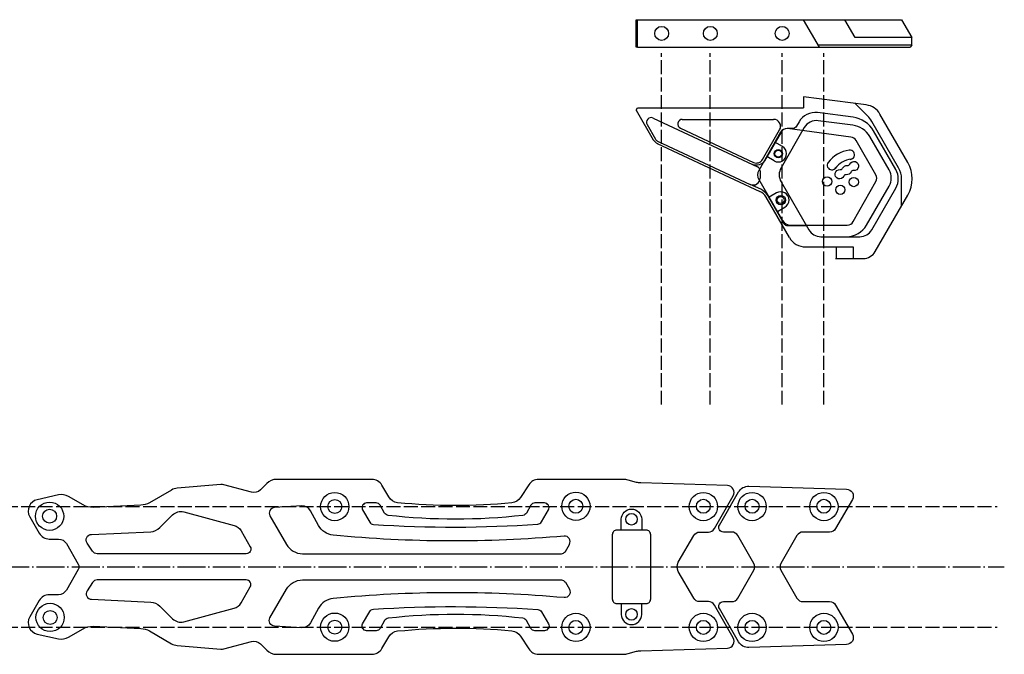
# Model space of a CAD drawing. Header units: millimetres. Extents: x -116 to 777, y -227 to 360.
# Tile 3 of 4: x 240 to 452, y -84 to 52. Entities that reach past the tile are written whole.
import ezdxf

# ---------------------------------------------------------------- set-up
doc = ezdxf.new("R2010")
doc.units = ezdxf.units.MM
doc.header["$LTSCALE"] = 0.25
doc.header["$MEASUREMENT"] = 0
doc.linetypes.add('ACAD_ISO02W100', pattern=[15, 12, -3])
doc.linetypes.add('ACAD_ISO04W100', pattern=[30, 24, -3, 0, -3])
for name, color, linetype in [('alu', 10, 'Continuous'), ('chamfer', 140, 'Continuous'), ('helper', 60, 'ACAD_ISO02W100'), ('outline', 160, 'Continuous'), ('standoff', 74, 'Continuous')]:
    doc.layers.add(name, color=color, linetype=linetype)

msp = doc.modelspace()

# ---------------------------------------------------------------- linework, layer by layer
at = {"layer": 'alu'}
for p, q in [((372.8, 46.57), (372.8, 52.47)), ((372.8, 52.47), (373.09, 52.47)), ((373.09, 46.57), (373.09, 52.47)), ((373.09, 52.47), (430.05, 52.47)), ((412.33, 46.57), (408.93, 52.47)), ((420.06, 48.62), (417.84, 52.47)), ((430.05, 52.47), (432.27, 48.62)), ((432.28, 46.97), (412.1, 46.97)), ((432.27, 48.62), (420.06, 48.62)), ((432.28, 46.97), (431.88, 46.57)), ((432.28, 46.97), (432.27, 48.62)), ((373.09, 46.57), (372.8, 46.57)), ((373.09, 46.57), (431.88, 46.57)), ((408.93, 35.84), (408.93, 33.48)), ((420.06, 34.39), (422.69, 31.76)), ((372.8, 32.96), (373.09, 33.48)), ((372.8, 32.96), (376.48, 26.58)), ((373.09, 33.48), (408.93, 33.48)), ((375.17, 29.86), (377, 26.69)), ((376.45, 31.27), (398.97, 20.77)), ((382.76, 30.98), (402.45, 30.98)), ((429.42, 20.52), (423.65, 30.52)), ((382.34, 29.07), (398.12, 21.71)), ((400.05, 22.32), (403.75, 28.73)), ((377.37, 25.76), (399.48, 15.45)), ((377.44, 26.28), (397.41, 16.97)), ((399.55, 19.86), (399.55, 18.33)), ((430.05, 12.32), (430.05, 18.17)), ((399.69, 15.9), (397.41, 16.97)), ((409.33, 3.48), (419.62, 3.48)), ((415.93, 3.48), (415.93, 0.98)), ((419.62, 3.48), (419.62, 0.98))]:
    msp.add_line(p, q, dxfattribs=at)
for points in [[(415.83, 0.98), (421.77, 0.98, 0.267949), (424.37, 2.48), (431.41, 14.67, 0.267949), (431.41, 21.67), (425.38, 32.12, 0.233672), (422.43, 34.09), (408.93, 35.84)], [(418.17, 5.68), (421.02, 5.68, 0.267949), (423.62, 7.18), (428.81, 16.17, 0.267949), (428.81, 20.17), (424.02, 28.48, 0.233672), (419.59, 31.43), (411.92, 32.43, 0.302824), (407.94, 30.46), (407.39, 29.5, -0.267949), (406.52, 29), (405.35, 29, 0.267949), (404.05, 28.25), (400.49, 22.07, -0.388879), (397.91, 21.26, 0.388879)], [(405.87, 5.48), (400.81, 14.23, 0.153915), (399.48, 15.45)], [(409.56, 8), (405.56, 8, -0.267949), (404.7, 8.5), (401.25, 14.48, 0.153915), (399.69, 15.9)]]:
    msp.add_lwpolyline(points, format="xyb", dxfattribs=at)
msp.add_lwpolyline([(423.2, 27.27, 0.233672), (419.51, 29.73), (412.05, 30.69, 0.302824), (409.07, 29.22), (404.06, 20.54, 0.267949), (404.06, 17.54), (410.04, 7.18, 0.267949), (412.64, 5.68), (418.17, 5.68, 0.267949), (422.5, 8.18), (427.35, 16.58, 0.267949), (427.35, 20.08)], format="xyb", close=True, dxfattribs=at)
for centre, radius in [((378.3, 49.52), 1.5), ((388.8, 49.52), 1.5), ((404.3, 49.52), 1.5), ((403.47, 23.58), 0.75), ((403.97, 13.58), 0.75)]:
    msp.add_circle(centre, radius, dxfattribs=at)
for centre, radius, start, end in [((376.03, 30.36), 1, 65, 210), ((382.76, 29.98), 1, 90, 245), ((402.45, 29.48), 1.5, 330, 90), ((418.45, 27.52), 6, 30, 45), ((378.22, 27.58), 2, 210, 245), ((377.86, 27.19), 1, 210, 245), ((398.75, 23.07), 1.5, 245, 330), ((398.55, 19.86), 1, 0, 65), ((425.35, 18.17), 4.7, 0, 30), ((398.05, 18.33), 1.5, 245, 0), ((409.33, 7.48), 4, 210, 270)]:
    msp.add_arc(centre, radius, start, end, dxfattribs=at)
at = {"layer": 'chamfer'}
for points in [[(369.6, -57.6), (369.6, -55.25, -1), (374, -55.25), (374, -57.6)], [(369.6, -73.4), (369.6, -75.75, 1), (374, -75.75), (374, -73.4)]]:
    msp.add_lwpolyline(points, format="xyb", dxfattribs=at)
for centre in [(307.8, -52.5), (359.8, -52.44), (387.3, -52.5), (397.8, -52.5), (413.3, -52.5), (246.3, -54.58), (246.41, -76.41), (307.8, -78.5), (359.8, -78.55), (387.3, -78.55), (397.8, -78.55), (413.3, -78.55)]:
    msp.add_circle(centre, 3.05, dxfattribs=at)
at = {"layer": 'helper'}
for p, q in [((378.3, -30.52), (378.3, 45.25)), ((388.8, -30.52), (388.8, 45.25)), ((404.3, -30.52), (404.3, 45.25)), ((413.3, -30.52), (413.3, 45.25)), ((-7.3, -52.5), (450.69, -52.5)), ((-7.3, -78.5), (450.69, -78.5))]:
    msp.add_line(p, q, dxfattribs=at)
at = {"layer": 'helper', "linetype": 'ACAD_ISO04W100'}
msp.add_line((-7.3, -65.5), (452.21, -65.5), dxfattribs=at)
at = {"layer": 'outline'}
for p, q in [((404.36, 25.13), (402.73, 26.05)), ((402.6, 22.02), (400.97, 22.95))]:
    msp.add_line(p, q, dxfattribs=at)
for points in [[(420.23, 26.45, 0.233363), (419.13, 27.18), (405.45, 28.98, 0.305152), (403.95, 28.23), (399.27, 19.99, 0.26598), (399.28, 18), (404.37, 9.19, 0.267949), (406.1, 8.19), (418.34, 8.19, 0.270248), (419.64, 8.95), (424.51, 17.56, 0.265653), (424.51, 19.05)], [(418.86, 21.34, -1.967781), (419.67, 19.94, 0.326096), (419.16, 19.65, -0.329786), (418.13, 19.06, 0.333485), (417.61, 18.76, -2.000682), (416.8, 20.14, 0.333485), (417.32, 20.44, -0.329786), (418.35, 21.04, 0.326096)], [(394.89, -81.64), (390.77, -74.5, -0.57735), (391.64, -73), (393.44, -73, 0.267949), (394.74, -72.25), (398.2, -66.25, 0.267949), (398.2, -64.75), (394.74, -58.75, 0.267949), (393.44, -58), (391.64, -58, -0.57735), (390.77, -56.5), (394.89, -49.36, -0.275915), (397.13, -48.11), (418.18, -48.73, -0.567503), (419.43, -50.98), (415.82, -57.25, -0.267949), (414.52, -58), (408.79, -58, 0.267949), (407.49, -58.75), (404.03, -64.75, 0.267949), (404.03, -66.25), (407.49, -72.25, 0.267949), (408.79, -73), (414.52, -73, -0.267949), (415.82, -73.75), (419.43, -80.01, -0.567503), (418.18, -82.26), (397.13, -82.89, -0.275915)], [(357.26, -58.86, -0.046383), (307.46, -58.67, -0.250953), (304.31, -56.58), (302.57, -53.4, 0.289662), (300.7, -52.36), (294.79, -52.71, 0.558109), (293.82, -54.51), (297.37, -60.66, 0.267949), (300.84, -62.66), (356.67, -62.66, 0.267949), (357.53, -62.16), (358.41, -60.65, 0.607408)], [(350.1, -52.23), (349.14, -53.91, -0.237617), (348.39, -54.4, -0.057079), (319.3, -54.4, -0.237617), (318.55, -53.91), (317.58, -52.23, 0.267949), (316.72, -51.73), (314.67, -51.73, 0.57735), (313.81, -53.23), (315.33, -55.87, 0.250664), (316.13, -56.36, 0.033376), (351.6, -56.3, 0.249631), (352.4, -55.8), (353.88, -53.23, 0.57735), (353.01, -51.73), (350.97, -51.73, 0.267949)], [(287.59, -57.72), (289.58, -61.16, -0.57735), (288.71, -62.66), (256.54, -62.66, -0.25302), (255.54, -62.12), (254.38, -60.36, -0.580862), (255.33, -58.5), (268.1, -57.92, 0.187138), (270.08, -57.04), (272.83, -54.3, -0.267949), (275.24, -53.65), (286.07, -56.56, -0.198912)], [(368.65, -73.4), (374.95, -73.4, 0.414214), (375.95, -72.4), (375.95, -58.6, 0.414214), (374.95, -57.6), (368.65, -57.6, 0.414214), (367.65, -58.6), (367.65, -72.4, 0.414214)], [(287.59, -73.27), (289.58, -69.83, 0.57735), (288.71, -68.33), (256.54, -68.33, 0.25302), (255.54, -68.87), (254.38, -70.64, 0.580862), (255.33, -72.5), (268.1, -73.08, -0.187138), (270.08, -73.95), (272.83, -76.69, 0.267949), (275.24, -77.34), (286.07, -74.44, 0.198912)], [(357.26, -72.14, 0.046383), (307.46, -72.32, 0.250953), (304.31, -74.42), (302.57, -77.6, -0.289662), (300.7, -78.63), (294.79, -78.29, -0.558109), (293.82, -76.49), (297.37, -70.33, -0.267949), (300.84, -68.33), (356.67, -68.33, -0.267949), (357.53, -68.83), (358.41, -70.34, -0.607408)], [(350.1, -78.76), (349.14, -77.09, 0.237617), (348.39, -76.59, 0.057079), (319.3, -76.59, 0.237617), (318.55, -77.09), (317.58, -78.76, -0.267949), (316.72, -79.26), (314.67, -79.26, -0.57735), (313.81, -77.76), (315.33, -75.13, -0.250664), (316.13, -74.63, -0.033376), (351.6, -74.7, -0.249631), (352.4, -75.2), (353.88, -77.76, -0.57735), (353.01, -79.26), (350.97, -79.26, -0.267949)]]:
    msp.add_lwpolyline(points, format="xyb", close=True, dxfattribs=at)
for points in [[(418.93, 22.36, 1.057322), (418.77, 24.35, 0.196592), (414.22, 21.7, 1.057322), (415.87, 20.58)], [(403.26, 11.1), (404.88, 12.04, 1), (403.09, 15.13), (401.48, 14.19)], [(252.46, -64.9, -0.267949), (252.46, -66.1), (249.92, -70.5, -0.267949), (248.19, -71.5), (246.22, -71.5, 0.267949), (244.06, -72.75), (242.01, -76.29, 0.506651), (243.63, -79.98), (248.22, -81, 0.187703), (250.37, -80.67), (253.51, -78.85, -0.143218), (255.69, -78.32), (266, -78.79, -0.120122), (267.82, -79.32), (272.58, -82.07, 0.110833), (273.83, -82.46), (283.21, -83.23, 0.08618), (283.89, -83.17), (289.82, -81.58, -0.267949), (291.76, -82.1), (293.14, -83.48, 0.198912), (295.26, -84.35), (315.8, -84.35, 0.267949), (317.97, -83.1), (319.43, -80.57, -0.241883), (321.35, -79.33, -0.048339), (346.01, -79.3, -0.229567), (347.87, -80.43), (349.65, -83.19, 0.254792), (351.75, -84.33), (370.03, -84.33, 0.065543), (371.06, -84.2), (372.87, -83.71, -0.058098), (373.78, -83.58), (392.48, -83.03, 0.567503), (393.73, -80.78), (389.68, -73.75, 0.267949), (388.38, -73), (386.51, -73, -0.267949), (385.21, -72.25), (381.89, -66.5, -0.267949), (381.89, -64.5), (385.21, -58.75, -0.267949), (386.51, -58), (388.38, -58, 0.267949), (389.68, -57.25), (393.73, -50.22, 0.567503), (392.48, -47.97), (373.78, -47.42, -0.058098), (372.87, -47.28), (371.06, -46.8, 0.065543), (370.03, -46.66), (351.75, -46.66, 0.254792), (349.65, -47.81), (347.87, -50.56, -0.229567), (346.01, -51.7, -0.048339), (321.35, -51.67, -0.241883), (319.43, -50.43), (317.97, -47.89, 0.267949), (315.8, -46.64), (295.26, -46.64, 0.198912), (293.14, -47.52), (291.76, -48.9, -0.267949), (289.82, -49.42), (283.89, -47.83, 0.08618), (283.21, -47.77), (273.83, -48.54, 0.110833), (272.58, -48.93), (267.82, -51.68, -0.120122), (266, -52.21), (255.69, -52.68, -0.143218), (253.51, -52.15), (250.37, -50.33, 0.187703), (248.22, -50), (243.63, -51.02, 0.506651), (242.01, -54.71), (244.06, -58.25, 0.267949), (246.22, -59.5), (248.19, -59.5, -0.267949), (249.92, -60.5), (252.46, -64.9)]]:
    msp.add_lwpolyline(points, format="xyb", dxfattribs=at)
for centre, radius in [((403.47, 23.58), 0.875), ((413.99, 17.59), 1), ((419.73, 17.47), 1), ((416.84, 15.8), 1), ((403.99, 13.58), 1), ((371.8, -55.25), 1.25), ((371.8, -75.75), 1.25)]:
    msp.add_circle(centre, radius, dxfattribs=at)
for centre, radius, start, end in [((403.47, 23.58), 1.78, 240, 60.8425), ((419.73, 17.47), 4.96, 96.7109, 143.7708)]:
    msp.add_arc(centre, radius, start, end, dxfattribs=at)
at = {"layer": 'standoff'}
for centre in [(359.8, -52.44), (387.3, -52.44), (397.8, -52.44), (413.3, -52.44), (246.3, -54.58), (307.8, -52.5), (307.8, -52.5), (246.41, -76.41), (307.8, -78.5), (307.8, -78.5), (359.8, -78.55), (359.8, -78.55), (387.3, -78.55), (397.8, -78.55), (413.3, -78.55)]:
    msp.add_circle(centre, 1.5, dxfattribs=at)

doc.saveas('drawing.dxf')
